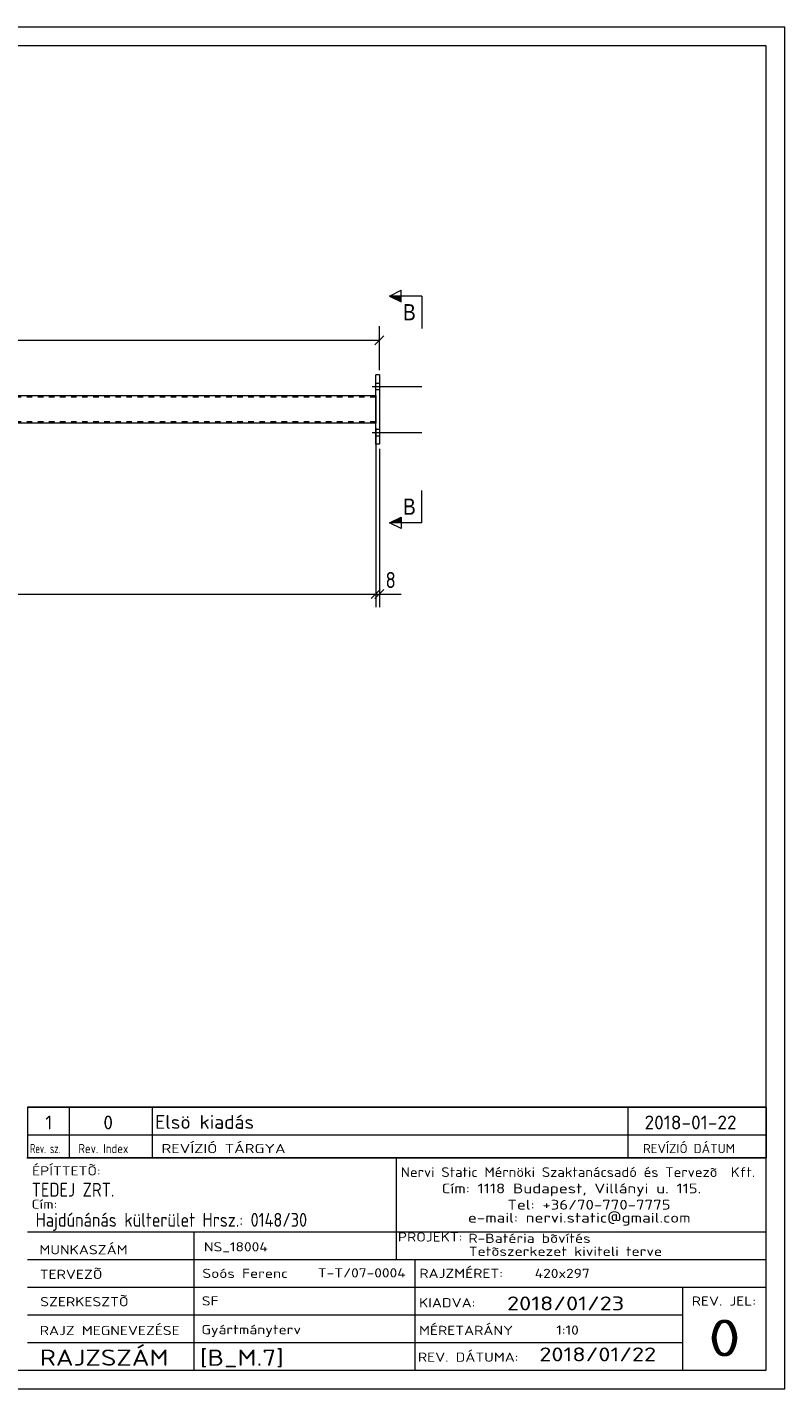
# Model space of a CAD drawing. Header units: millimetres. Extents: x 1 to 419, y 1 to 296.
# Tile 2 of 2: x 255 to 419, y 1 to 296. Entities that reach past the tile are written whole.
import ezdxf

# ---------------------------------------------------------------- set-up
doc = ezdxf.new("R2010")
doc.units = ezdxf.units.MM
doc.header["$LTSCALE"] = 0.6
doc.linetypes.add('XKITLINE00', pattern=[0])
doc.linetypes.add('XKITLINE02', pattern=[4, 2, -2])
for name, color, linetype, lineweight in [('Bolt', 7, 'Continuous', 0), ('DrawingSheet', 5, 'Continuous', 0), ('OtherObjectType', 1, 'Continuous', 0), ('Part', 2, 'Continuous', 0), ('Section', 6, 'Continuous', 0), ('Z-DIMENSIONS', 1, 'Continuous', 0)]:
    doc.layers.add(name, color=color, linetype=linetype, lineweight=lineweight)
doc.styles.add('ARIAL', font='ARIAL.TTF')
doc.styles.add('ISOCPEUR', font='ISOCPEUR.TTF')

msp = doc.modelspace()

# ---------------------------------------------------------------- hatches: boundary and pattern name
at = {"layer": 'Section'}
for points in [[(335.9, 236.5), (333.4, 237.75), (335.9, 237.75)], [(335.9, 188.62), (333.4, 188.62), (335.9, 189.87)]]:
    msp.add_hatch(color=6, dxfattribs=at).paths.add_polyline_path(points, flags=17)

# ---------------------------------------------------------------- linework, layer by layer
at = {"layer": 'Bolt', "color": 3, "linetype": 'XKITLINE00', "lineweight": 0}
for p, q in [((330.4, 218.88), (331.2, 218.88)), ((329.65, 218.18), (340.4, 218.18)), ((330.4, 217.48), (331.2, 217.48)), ((329.65, 208.18), (340.4, 208.18)), ((330.4, 208.88), (331.2, 208.88)), ((330.4, 207.48), (331.2, 207.48))]:
    msp.add_line(p, q, dxfattribs=at)
at = {"layer": 'DrawingSheet', "color": 2, "linetype": 'XKITLINE00', "lineweight": 0}
for p, q in [((419, 296), (1, 296)), ((419, 1), (419, 296)), ((1, 1), (419, 1))]:
    msp.add_line(p, q, dxfattribs=at)
at = {"layer": 'DrawingSheet', "color": 3, "linetype": 'XKITLINE00', "lineweight": 0}
for p, q in [((415, 292), (5, 292)), ((415, 5), (415, 292)), ((5, 5), (415, 5))]:
    msp.add_line(p, q, dxfattribs=at)
at = {"layer": 'OtherObjectType', "color": 7, "linetype": 'XKITLINE00', "lineweight": 0}
for p, q in [((255, 62.05), (415, 62.05)), ((255, 62.05), (255, 56.05)), ((264, 62.05), (264, 56.05)), ((282, 62.05), (282, 56.05)), ((385, 62.05), (385, 56.05)), ((415, 62.05), (415, 56.05)), ((255, 56.05), (255, 51.05)), ((255, 56.05), (415, 56.05)), ((264, 56.05), (264, 51.05)), ((282, 56.05), (282, 51.05)), ((385, 56.05), (385, 51.05)), ((415, 56.05), (415, 51.05)), ((254.84, 51.05), (415, 51.05)), ((415, 51.05), (255, 51.05)), ((334.84, 51), (334.84, 35)), ((414.98, 5), (415, 51.05)), ((254.98, 35), (414.98, 35)), ((290.98, 35), (290.98, 5)), ((334.84, 35), (334.84, 29)), ((254.98, 29), (338.84, 29)), ((338.84, 29), (338.84, 5)), ((338.84, 29), (414.84, 29)), ((254.98, 23), (414.98, 23)), ((396.84, 23), (396.84, 5)), ((254.98, 17), (396.84, 17)), ((254.98, 11), (396.98, 11)), ((254.98, 5), (414.98, 5))]:
    msp.add_line(p, q, dxfattribs=at)
at = {"layer": 'OtherObjectType', "color": 1, "linetype": 'XKITLINE00', "lineweight": 0}
for p, q in [((415, 62.05), (255, 62.05)), ((255, 56.05), (415, 56.05))]:
    msp.add_line(p, q, dxfattribs=at)
at = {"layer": 'Part', "color": 2, "linetype": 'XKITLINE00', "lineweight": 0}
for p, q in [((330.4, 205.68), (330.4, 220.68)), ((331.2, 220.68), (330.4, 220.68)), ((331.2, 220.68), (331.2, 205.68)), ((88, 216.18), (330.4, 216.18)), ((330.4, 216.18), (330.4, 210.18)), ((330.4, 210.18), (88, 210.18)), ((331.2, 205.68), (330.4, 205.68))]:
    msp.add_line(p, q, dxfattribs=at)
at = {"layer": 'Part', "color": 7, "linetype": 'XKITLINE02', "lineweight": 0}
for p, q in [((330.4, 215.88), (88, 215.88)), ((330.4, 210.48), (88, 210.48))]:
    msp.add_line(p, q, dxfattribs=at)
at = {"layer": 'Section', "color": 6, "linetype": 'XKITLINE00', "lineweight": 0}
for p, q in [((333.4, 237.75), (335.9, 239)), ((335.9, 236.5), (335.9, 239)), ((333.4, 237.75), (335.9, 236.5)), ((340.4, 237.75), (333.4, 237.75)), ((340.4, 237.75), (340.4, 230.75)), ((340.4, 188.62), (340.4, 195.62)), ((333.4, 188.62), (335.9, 189.87)), ((335.9, 189.87), (335.9, 187.37)), ((335.9, 187.37), (333.4, 188.62)), ((340.4, 188.62), (333.4, 188.62))]:
    msp.add_line(p, q, dxfattribs=at)
at = {"layer": 'Z-DIMENSIONS', "color": 7, "linetype": 'XKITLINE00', "lineweight": 0}
for p, q in [((331.2, 221.68), (331.2, 231.23)), ((87.2, 228.18), (331.2, 228.18)), ((332.19, 229.17), (330.21, 227.19)), ((330.4, 209.18), (330.4, 170.38)), ((330.4, 209.18), (330.4, 170.38)), ((331.2, 204.68), (331.2, 170.38)), ((331.39, 174.17), (329.41, 172.19)), ((331.39, 174.17), (329.41, 172.19)), ((332.19, 174.17), (330.21, 172.19)), ((88, 173.18), (330.4, 173.18)), ((330.4, 173.18), (331.2, 173.18)), ((331.2, 173.18), (335.93, 173.18)), ((331.2, 173.18), (335.93, 173.18))]:
    msp.add_line(p, q, dxfattribs=at)
at = {"layer": 'Z-DIMENSIONS', "color": 3}
for p in [(331.2, 228.18), (330.4, 173.18), (330.4, 173.18), (331.2, 173.18)]:
    msp.add_point(p, dxfattribs=at)

# ---------------------------------------------------------------- texts
at = {"layer": 'OtherObjectType', "color": 7, "style": 'ISOCPEUR'}
for s, height, width, p in [('1', 3, 1.017001, (258.82, 57.2)), ('0', 3, 1.017001, (271.4, 57.2)), ('Elsö kiadás', 3, 1.017001, (282.63, 57.31)), ('2018-01-22', 3, 1.017001, (388.62, 57.2)), ('Rev. sz.', 2, 0.68, (255.54, 52.05)), ('Rev. Index', 2, 0.85, (266, 52.05)), ('REVÍZIÓ TÁRGYA', 2, 1.275, (284, 52.05)), ('REVÍZIÓ DÁTUM', 2, 1.02, (388.28, 52.05)), ('ÉPÍTTETÕ:', 2, 1.211571, (255.96, 47.22)), ('Nervi Static Mérnöki\xa0Szaktanácsadó\xa0és\xa0Tervezõ  Kft.', 2.1176, 1.08375, (335.84, 46.88)), ('TEDEJ ZRT.', 3, 0.85, (255.87, 42.62)), ('Cím:\xa01118 Budapest, Villányi u. 115.', 2.1176, 1.250101, (344.68, 43.35)), ('Cím:', 2, 1.211571, (255.84, 40)), ('Tel:\xa0+36/70-770-7775', 2.1176, 1.250101, (358.91, 39.82)), ('Hajdúnánás külterület Hrsz.: 0148/30', 3, 0.85, (256.73, 36.1)), ('e-mail:\xa0nervi.static@gmail.com', 2.1176, 1.250101, (350.38, 37)), ('MUNKASZÁM', 2, 1.211571, (257.55, 30.12)), ('NS_18004', 2, 1.211571, (293.17, 30.76)), ('PROJEKT:', 2, 1.211571, (335.18, 32.9)), ('R-Batéria bõvítés', 2, 1.211571, (350.47, 32.6)), ('Tetõszerkezet kiviteli terve', 2, 1.211571, (350.54, 29.78)), ('TERVEZÕ', 2, 1.211571, (257.63, 24.79)), ('Soós Ferenc', 2, 1.211571, (292.84, 25)), ('T-T/07-0004', 2, 1.211571, (317.86, 25.11)), ('RAJZMÉRET:', 2, 1.211571, (339.84, 25)), ('420x297', 2, 1.211571, (364.84, 25)), ('SZERKESZTÕ', 2, 1.211571, (257.72, 18.87)), ('SF', 2, 1.211571, (292.72, 19.04)), ('2018/01/23', 3, 1.275, (358.84, 18)), ('REV. JEL:', 2, 1.211571, (398.84, 19)), ('KIADVA:', 2, 1.211571, (339.78, 18.64)), ('RAJZ MEGNEVEZÉSE', 2, 1.211571, (257.62, 12.62)), ('Gyártmányterv', 2, 1.211571, (292.65, 12.82)), ('MÉRETARÁNY', 2, 1.211571, (339.78, 12.65)), ('1:10', 2, 1.211571, (369.51, 12.72)), ('0', 8, 1.275, (402.45, 8)), ('RAJZSZÁM', 3.5, 1.211571, (257.62, 6)), ('[B_M.7]', 3.5, 1.211571, (292.3, 5.99)), ('REV. DÁTUMA:', 2, 1.211571, (339.53, 6.85)), ('2018/01/22', 3, 1.275, (365.83, 6.95))]:
    msp.add_text(s, height=height, dxfattribs=dict(at, width=width)).set_placement(p)
at = {"layer": 'Section', "color": 6, "style": 'ARIAL', "width": 0.85}
for p in [(336.29, 232.5), (336.29, 190.37)]:
    msp.add_text('B', height=3.5, dxfattribs=at).set_placement(p)
at = {"layer": 'Z-DIMENSIONS', "color": 3, "style": 'ISOCPEUR', "width": 0.85}
msp.add_text('8', height=3.5, dxfattribs=at).set_placement((332.51, 174.48))

doc.saveas('drawing.dxf')
